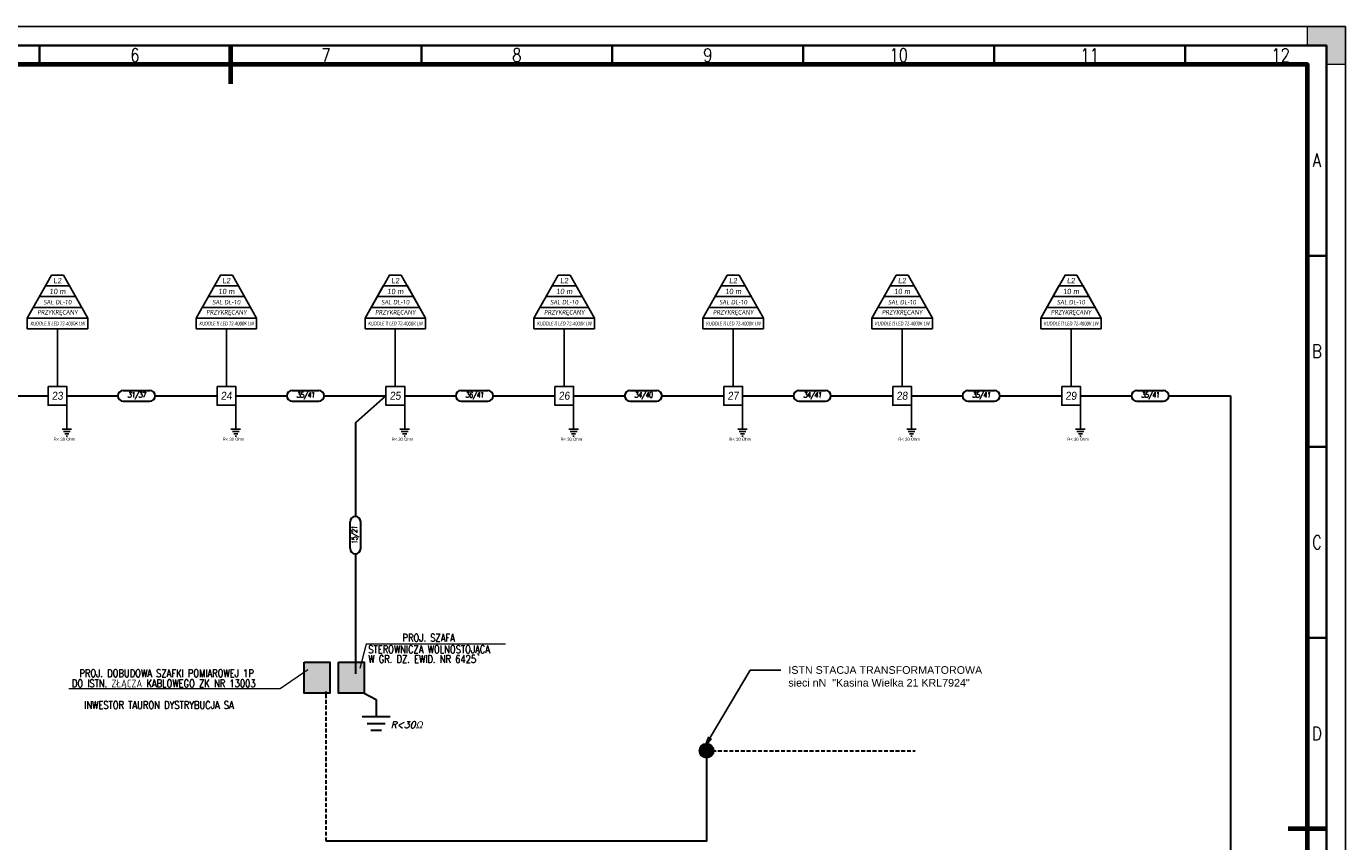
# Model space of a CAD drawing. Header units: metres. Extents: x 7168 to 12828, y 1523 to 3619.
# Tile 9 of 133: x 8465 to 8810, y 2247 to 2460. Entities that reach past the tile are written whole.
import ezdxf
from ezdxf import colors
from ezdxf.entities.mleader import LeaderData, LeaderLine
from ezdxf.enums import TextEntityAlignment as Align
from ezdxf.math import Vec2, Vec3

# ---------------------------------------------------------------- set-up
doc = ezdxf.new("R2010")
doc.units = ezdxf.units.M
doc.linetypes.add('DASHEDX2', pattern=[1.5, 1, -0.5])
for name, color, linetype in [('!_Rysunek', 4, 'Continuous'), ('AL 4x25', 250, 'Continuous'), ('EE_UZAB_SYM', 3, 'Continuous')]:
    doc.layers.add(name, color=color, linetype=linetype)
for name, color, linetype, lineweight in [('219-Linia granicy', 7, 'Continuous', 0), ('CP_FRAME', 217, 'Continuous', 70), ('CP_FRCENTR', 217, 'Continuous', 70), ('CP_FRMARK', 253, 'Continuous', 15), ('CP_FRREF', 251, 'Continuous', 35), ('CP_LINENORM', 251, 'Continuous', 25), ('CP_TEXTNORM', 53, 'Continuous', 25), ('el1', 1, 'Continuous', 35), ('proj. słupy', 1, 'Continuous', 30), ('słupy', 250, 'Continuous', 25)]:
    doc.layers.add(name, color=color, linetype=linetype, lineweight=lineweight)
doc.layers.add('schem', color=7, linetype='Continuous', lineweight=30, true_color=0x000000)
doc.styles.add('0STANDARD', font='simplex.shx', dxfattribs={"width": 0.9, "oblique": 5})
doc.styles.add('CP_TXTCON', font='ROMANS.SHX', dxfattribs={"width": 0.8})
doc.styles.add('SIMPLEX', font='simplex.shx', dxfattribs={"oblique": 15, "height": 6})
doc.styles.get("Standard").update_dxf_attribs({"font": 'arial.ttf'})

# ---------------------------------------------------------------- blocks, each defined once
blk = doc.blocks.new('*U47')
at = {"layer": 'słupy', "true_color": 0xffffff}
h = blk.add_hatch(color=7, dxfattribs=at)
edge = h.paths.add_edge_path()
edge.add_arc((0, 0), 2.46, 0, 360)
edge = h.paths.add_edge_path(flags=16)
edge.add_arc((0, 0), 1.48, 0, 360)
h = blk.add_hatch(color=7, dxfattribs=at)
h.set_gradient(color1=(255, 255, 255), tint=0.41, name='CYLINDER')
edge = h.paths.add_edge_path()
edge.add_arc((0, 0), 1.48, 0, 360)
at = {"layer": 'proj. słupy'}
for radius in [2.46, 1.48]:
    blk.add_circle((0, 0), radius, dxfattribs=at)
at = {"layer": 'słupy'}
blk.add_circle((0, 0), 2.46, dxfattribs=at)
blk = doc.blocks.new('CP_TEXTREFA2')
for p, q in [((-337, 405), (-337, 410)), ((-287, 410), (-287, 405)), ((-237, 405), (-237, 410)), ((-187, 405), (-187, 410)), ((-137, 405), (-137, 410)), ((-87, 405), (-87, 410)), ((-37, 405), (-37, 410)), ((-5, 355), (0, 355)), ((-5, 305), (0, 305)), ((-5, 255), (0, 255)), ((0, 205), (-5, 205))]:
    blk.add_line(p, q)
for points in [[(-574, 410), (-574, 0), (0, 0), (0, 410)], [(-569, 405), (-569, 5), (-5, 5), (-5, 405)]]:
    blk.add_lwpolyline(points, close=True)
at = {"layer": 'CP_TEXTNORM', "linetype": 'ByBlock', "style": 'CP_TXTCON', "width": 0.8}
for s, p in [('6', (-312, 407.5)), ('7', (-262, 407.5)), ('8', (-212, 407.5)), ('9', (-162, 407.5)), ('10', (-112, 407.5)), ('11', (-62, 407.5)), ('12', (-12, 407.5)), ('A', (-2.5, 380)), ('B', (-2.5, 330)), ('C', (-2.5, 280)), ('D', (-2.5, 230))]:
    blk.add_text(s, height=3.5, dxfattribs=at).set_placement(p, align=Align.MIDDLE)
blk = doc.blocks.new('2d_iso_5457_a2_zp5y')
at = {"layer": 'CP_FRMARK'}
blk.add_hatch(color=256, dxfattribs=at).paths.add_polyline_path([(589, 415), (589, 410), (594, 410), (594, 420), (584, 420), (584, 415)])
blk.add_lwpolyline([(20, 410), (20, 10), (584, 10), (584, 410)], close=True)
at = {"layer": 'CP_FRCENTR'}
for p, q in [((302, 415), (302, 405)), ((589, 210), (579, 210))]:
    blk.add_line(p, q, dxfattribs=at)
at = {"layer": 'CP_FRMARK'}
for p, q in [((584, 415), (584, 420)), ((584, 420), (594, 420)), ((594, 420), (594, 410)), ((589, 415), (584, 415)), ((589, 410), (589, 415)), ((594, 410), (589, 410))]:
    blk.add_line(p, q, dxfattribs=at)
at = {"layer": 'CP_LINENORM'}
blk.add_lwpolyline([(594, 420), (594, 0), (0, 0), (0, 420)], close=True, dxfattribs=at)
at = {"layer": 'CP_FRREF'}
blk.add_blockref('CP_TEXTREFA2', (589, 5), dxfattribs=at)

msp = doc.modelspace()

# ---------------------------------------------------------------- hatches: boundary and pattern name
at = {"layer": '219-Linia granicy', "linetype": 'DASHEDX2', "lineweight": 0}
msp.add_hatch(color=7, dxfattribs=at).paths.add_polyline_path([(8544.36, 2294.154), (8537.614, 2294.154), (8537.614, 2286.025), (8544.36, 2286.025)])
at = {"layer": 'schem', "linetype": 'Continuous'}
h = msp.add_hatch(color=1, dxfattribs=at)
h.set_gradient(color1=(255, 0, 0), color2=(255, 0, 0))
h.paths.add_polyline_path([(8553.312, 2294.149), (8546.566, 2294.149), (8546.566, 2286.019), (8553.312, 2286.019)])

# ---------------------------------------------------------------- linework, layer by layer
at = {"layer": '!_Rysunek', "color": 6}
for p, q in [((8471.447, 2395.373), (8465.088, 2384.173)), ((8471.417, 2395.373), (8474.567, 2395.373)), ((8474.567, 2395.373), (8480.927, 2384.173)), ((8515.678, 2395.373), (8509.319, 2384.173)), ((8515.649, 2395.373), (8518.799, 2395.373)), ((8518.799, 2395.373), (8525.158, 2384.173)), ((8559.909, 2395.373), (8553.55, 2384.173)), ((8559.88, 2395.373), (8563.03, 2395.373)), ((8563.03, 2395.373), (8569.389, 2384.173)), ((8604.141, 2395.373), (8597.781, 2384.173)), ((8604.111, 2395.373), (8607.261, 2395.373)), ((8607.261, 2395.373), (8613.62, 2384.173)), ((8648.372, 2395.373), (8642.012, 2384.173)), ((8648.342, 2395.373), (8651.492, 2395.373)), ((8651.492, 2395.373), (8657.851, 2384.173)), ((8692.603, 2395.373), (8686.244, 2384.173)), ((8692.573, 2395.373), (8695.723, 2395.373)), ((8695.723, 2395.373), (8702.083, 2384.173)), ((8736.834, 2395.373), (8730.475, 2384.173)), ((8736.804, 2395.373), (8739.954, 2395.373)), ((8739.954, 2395.373), (8746.314, 2384.173)), ((8469.857, 2392.573), (8465.088, 2384.173)), ((8469.857, 2392.573), (8476.157, 2392.573)), ((8476.157, 2392.573), (8480.927, 2384.173)), ((8514.088, 2392.573), (8509.319, 2384.173)), ((8514.088, 2392.573), (8520.388, 2392.573)), ((8520.388, 2392.573), (8525.158, 2384.173)), ((8558.32, 2392.573), (8553.55, 2384.173)), ((8558.32, 2392.573), (8564.62, 2392.573)), ((8564.62, 2392.573), (8569.389, 2384.173)), ((8602.551, 2392.573), (8597.781, 2384.173)), ((8602.551, 2392.573), (8608.851, 2392.573)), ((8608.851, 2392.573), (8613.62, 2384.173)), ((8646.782, 2392.573), (8642.012, 2384.173)), ((8646.782, 2392.573), (8653.082, 2392.573)), ((8653.082, 2392.573), (8657.851, 2384.173)), ((8691.013, 2392.573), (8686.244, 2384.173)), ((8691.013, 2392.573), (8697.313, 2392.573)), ((8697.313, 2392.573), (8702.083, 2384.173)), ((8735.244, 2392.573), (8730.475, 2384.173)), ((8735.244, 2392.573), (8741.544, 2392.573)), ((8741.544, 2392.573), (8746.314, 2384.173)), ((8466.678, 2386.973), (8479.337, 2386.973)), ((8468.267, 2389.773), (8477.747, 2389.773)), ((8510.909, 2386.973), (8523.568, 2386.973)), ((8512.499, 2389.773), (8521.978, 2389.773)), ((8555.14, 2386.973), (8567.799, 2386.973)), ((8556.73, 2389.773), (8566.209, 2389.773)), ((8599.371, 2386.973), (8612.03, 2386.973)), ((8600.961, 2389.773), (8610.441, 2389.773)), ((8643.602, 2386.973), (8656.262, 2386.973)), ((8645.192, 2389.773), (8654.672, 2389.773)), ((8687.833, 2386.973), (8700.493, 2386.973)), ((8689.423, 2389.773), (8698.903, 2389.773)), ((8732.065, 2386.973), (8744.724, 2386.973)), ((8733.654, 2389.773), (8743.134, 2389.773)), ((8465.088, 2384.173), (8480.927, 2384.173)), ((8465.088, 2384.173), (8465.088, 2381.373)), ((8480.927, 2384.173), (8480.927, 2381.373)), ((8509.319, 2384.173), (8525.158, 2384.173)), ((8509.319, 2384.173), (8509.319, 2381.373)), ((8525.158, 2384.173), (8525.158, 2381.373)), ((8553.55, 2384.173), (8569.389, 2384.173)), ((8553.55, 2384.173), (8553.55, 2381.373)), ((8569.389, 2384.173), (8569.389, 2381.373)), ((8597.781, 2384.173), (8613.62, 2384.173)), ((8597.781, 2384.173), (8597.781, 2381.373)), ((8613.62, 2384.173), (8613.62, 2381.373)), ((8642.012, 2384.173), (8657.851, 2384.173)), ((8642.012, 2384.173), (8642.012, 2381.373)), ((8657.851, 2384.173), (8657.851, 2381.373)), ((8686.244, 2384.173), (8702.083, 2384.173)), ((8686.244, 2384.173), (8686.244, 2381.373)), ((8702.083, 2384.173), (8702.083, 2381.373)), ((8730.475, 2384.173), (8746.314, 2384.173)), ((8730.475, 2384.173), (8730.475, 2381.373)), ((8746.314, 2384.173), (8746.314, 2381.373)), ((8465.088, 2381.373), (8480.927, 2381.373)), ((8473.007, 2381.373), (8473.007, 2366.273)), ((8509.319, 2381.373), (8525.158, 2381.373)), ((8517.238, 2381.373), (8517.238, 2366.273)), ((8553.55, 2381.373), (8569.389, 2381.373)), ((8561.47, 2381.373), (8561.47, 2366.273)), ((8597.781, 2381.373), (8613.62, 2381.373)), ((8605.701, 2381.373), (8605.701, 2366.273)), ((8642.012, 2381.373), (8657.851, 2381.373)), ((8649.932, 2381.373), (8649.932, 2366.273)), ((8686.244, 2381.373), (8702.083, 2381.373)), ((8694.163, 2381.373), (8694.163, 2366.273)), ((8730.475, 2381.373), (8746.314, 2381.373)), ((8738.394, 2381.373), (8738.394, 2366.273))]:
    msp.add_line(p, q, dxfattribs=at)
at = {"layer": '!_Rysunek', "color": 6, "lineweight": 30}
for p, q in [((8454.384, 2363.823), (8470.557, 2363.823)), ((8475.457, 2363.823), (8488.816, 2363.823)), ((8490.216, 2365.223), (8497.216, 2365.223)), ((8498.616, 2363.823), (8514.788, 2363.823)), ((8519.688, 2363.823), (8533.047, 2363.823)), ((8534.447, 2365.223), (8541.447, 2365.223)), ((8542.847, 2363.823), (8559.02, 2363.823)), ((8563.92, 2363.823), (8577.278, 2363.823)), ((8578.678, 2365.223), (8585.678, 2365.223)), ((8587.078, 2363.823), (8603.251, 2363.823)), ((8608.151, 2363.823), (8621.509, 2363.823)), ((8622.909, 2365.223), (8629.909, 2365.223)), ((8631.309, 2363.823), (8647.482, 2363.823)), ((8652.382, 2363.823), (8665.74, 2363.823)), ((8667.14, 2365.223), (8674.14, 2365.223)), ((8675.54, 2363.823), (8691.713, 2363.823)), ((8696.613, 2363.823), (8709.971, 2363.823)), ((8711.371, 2365.223), (8718.371, 2365.223)), ((8719.771, 2363.823), (8735.944, 2363.823)), ((8740.844, 2363.823), (8754.203, 2363.823)), ((8755.603, 2365.223), (8762.603, 2365.223)), ((8764.003, 2363.823), (8780.175, 2363.823)), ((8490.216, 2362.423), (8497.216, 2362.423)), ((8534.447, 2362.423), (8541.447, 2362.423)), ((8578.678, 2362.423), (8585.678, 2362.423)), ((8622.909, 2362.423), (8629.909, 2362.423)), ((8667.14, 2362.423), (8674.14, 2362.423)), ((8711.371, 2362.423), (8718.371, 2362.423)), ((8755.603, 2362.423), (8762.603, 2362.423)), ((8549.617, 2323.861), (8549.617, 2330.861)), ((8552.417, 2323.861), (8552.417, 2330.861)), ((8551.017, 2322.461), (8551.017, 2291.085))]:
    msp.add_line(p, q, dxfattribs=at)
at = {"layer": '!_Rysunek', "color": 6}
for points in [[(8470.557, 2366.273), (8475.457, 2366.273), (8475.457, 2361.373), (8470.557, 2361.373)], [(8514.788, 2366.273), (8519.688, 2366.273), (8519.688, 2361.373), (8514.788, 2361.373)], [(8559.02, 2366.273), (8563.92, 2366.273), (8563.92, 2361.373), (8559.02, 2361.373)], [(8603.251, 2366.273), (8608.151, 2366.273), (8608.151, 2361.373), (8603.251, 2361.373)], [(8647.482, 2366.273), (8652.382, 2366.273), (8652.382, 2361.373), (8647.482, 2361.373)], [(8691.713, 2366.273), (8696.613, 2366.273), (8696.613, 2361.373), (8691.713, 2361.373)], [(8735.944, 2366.273), (8740.844, 2366.273), (8740.844, 2361.373), (8735.944, 2361.373)]]:
    msp.add_lwpolyline(points, close=True, dxfattribs=at)
at = {"layer": '!_Rysunek', "color": 6, "lineweight": 30}
for points in [[(8780.175, 2363.823), (8780.175, 2162.139), (8288.83, 2162.139), (8288.83, 2182.888), (8313.919, 2182.818)], [(8559.02, 2363.823), (8551.017, 2356.715), (8551.017, 2332.261)]]:
    msp.add_lwpolyline(points, dxfattribs=at)
for centre, start, end in [((8490.216, 2363.823), 90, 270), ((8497.216, 2363.823), 270, 90), ((8534.447, 2363.823), 90, 270), ((8541.447, 2363.823), 270, 90), ((8578.678, 2363.823), 90, 270), ((8585.678, 2363.823), 270, 90), ((8622.909, 2363.823), 90, 270), ((8629.909, 2363.823), 270, 90), ((8667.14, 2363.823), 90, 270), ((8674.14, 2363.823), 270, 90), ((8711.371, 2363.823), 90, 270), ((8718.371, 2363.823), 270, 90), ((8755.603, 2363.823), 90, 270), ((8762.603, 2363.823), 270, 90), ((8551.017, 2330.861), 0, 180), ((8551.017, 2323.861), 180, 0)]:
    msp.add_arc(centre, 1.4, start, end, dxfattribs=at)
at = {"color": 6, "lineweight": -3}
for p, q in [((8475.457, 2355.128), (8475.457, 2358.543)), ((8519.688, 2355.128), (8519.688, 2358.543)), ((8563.92, 2355.128), (8563.92, 2358.543)), ((8608.151, 2355.128), (8608.151, 2358.543)), ((8652.382, 2355.128), (8652.382, 2358.543)), ((8696.613, 2355.128), (8696.613, 2358.543)), ((8740.844, 2355.128), (8740.844, 2358.543)), ((8476.711, 2355.128), (8474.203, 2355.128)), ((8476.35, 2354.501), (8474.565, 2354.501)), ((8475.988, 2353.875), (8474.927, 2353.875)), ((8475.626, 2353.248), (8475.289, 2353.248)), ((8520.943, 2355.128), (8518.434, 2355.128)), ((8520.581, 2354.501), (8518.796, 2354.501)), ((8520.219, 2353.875), (8519.158, 2353.875)), ((8519.857, 2353.248), (8519.52, 2353.248)), ((8565.174, 2355.128), (8562.665, 2355.128)), ((8564.812, 2354.501), (8563.027, 2354.501)), ((8564.45, 2353.875), (8563.389, 2353.875)), ((8564.088, 2353.248), (8563.751, 2353.248)), ((8609.405, 2355.128), (8606.897, 2355.128)), ((8609.043, 2354.501), (8607.258, 2354.501)), ((8608.681, 2353.875), (8607.62, 2353.875)), ((8608.319, 2353.248), (8607.982, 2353.248)), ((8653.636, 2355.128), (8651.128, 2355.128)), ((8653.274, 2354.501), (8651.49, 2354.501)), ((8652.912, 2353.875), (8651.851, 2353.875)), ((8652.551, 2353.248), (8652.213, 2353.248)), ((8697.867, 2355.128), (8695.359, 2355.128)), ((8697.505, 2354.501), (8695.721, 2354.501)), ((8697.144, 2353.875), (8696.083, 2353.875)), ((8696.782, 2353.248), (8696.444, 2353.248)), ((8742.098, 2355.128), (8739.59, 2355.128)), ((8741.737, 2354.501), (8739.952, 2354.501)), ((8741.375, 2353.875), (8740.314, 2353.875)), ((8741.013, 2353.248), (8740.676, 2353.248))]:
    msp.add_line(p, q, dxfattribs=at)
at = {"color": 0, "linetype": 'Continuous', "lineweight": 0}
for p, q in [((8553.862, 2298.833, 148.85), (8552.19, 2292.446, 148.85)), ((8538.532, 2292.105, 44253.356), (8531.349, 2287.16, 44253.356))]:
    msp.add_line(p, q, dxfattribs=at)
at = {"color": 0, "linetype": 'Continuous', "lineweight": 20}
for p, q in [((8590.309, 2298.833, 876.441), (8553.862, 2298.833, 148.85)), ((8531.349, 2287.16, 44253.356), (8476.014, 2287.16, 44253.356))]:
    msp.add_line(p, q, dxfattribs=at)
at = {"color": 5, "linetype": 'DASHEDX2', "lineweight": 30}
msp.add_line((8642.955, 2270.947), (8697.61, 2270.947), dxfattribs=at)
at = {"lineweight": 30, "ltscale": 100}
msp.add_lwpolyline([(8642.955, 2270.947), (8642.955, 2247.249), (8543.386, 2247.249)], dxfattribs=at)
at = {"layer": '219-Linia granicy', "color": 7, "linetype": 'DASHEDX2', "lineweight": 30}
msp.add_line((8543.386, 2247.249), (8543.346, 2286.454, -384.979), dxfattribs=at)
at = {"layer": 'EE_UZAB_SYM', "color": 6}
for p, q in [((8475.457, 2358.543), (8475.457, 2361.373)), ((8519.688, 2358.543), (8519.688, 2361.373)), ((8563.92, 2358.543), (8563.92, 2361.373)), ((8608.151, 2358.543), (8608.151, 2361.373)), ((8652.382, 2358.543), (8652.382, 2361.373)), ((8696.613, 2358.543), (8696.613, 2361.373)), ((8740.844, 2358.543), (8740.844, 2361.373))]:
    msp.add_line(p, q, dxfattribs=at)
at = {"layer": 'schem', "color": 1, "lineweight": 30}
for p, q in [((8553.312, 2286.019, 148.85), (8556.462, 2284.394, -308023.308)), ((8556.462, 2284.394, -308023.308), (8556.462, 2279.904, -308023.308)), ((8552.77, 2279.904, -308023.308), (8560.154, 2279.904, -308023.308)), ((8554.094, 2278.056, -308023.308), (8558.83, 2278.056, -308023.308)), ((8555.031, 2276.366, -308023.308), (8557.892, 2276.366, -308023.308))]:
    msp.add_line(p, q, dxfattribs=at)
at = {"layer": 'schem', "color": 7, "linetype": 'Continuous'}
for points in [[(8537.561, 2294.149), (8544.306, 2294.149), (8544.306, 2286.019), (8537.561, 2286.019)], [(8537.621, 2294.154), (8544.366, 2294.154), (8544.366, 2286.025), (8537.621, 2286.025)]]:
    msp.add_lwpolyline(points, close=True, dxfattribs=at)
at = {"layer": 'schem', "color": 1, "linetype": 'Continuous', "elevation": 148.85}
msp.add_lwpolyline([(8546.566, 2294.149), (8553.312, 2294.149), (8553.312, 2286.019), (8546.566, 2286.019)], close=True, dxfattribs=at)

# ---------------------------------------------------------------- block references
at = {"layer": 'AL 4x25', "ltscale": 1000, "xscale": 0.7500000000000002, "yscale": 0.7500000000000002, "zscale": 0.7500000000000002}
msp.add_blockref('*U47', (8642.955, 2270.947), dxfattribs=at)
at = {"layer": 'CP_FRAME'}
msp.add_blockref('2d_iso_5457_a2_zp5y', (8216.29, 2040.487), dxfattribs=at)

# ---------------------------------------------------------------- texts
at = {"layer": '!_Rysunek', "color": 6, "attachment_point": 5, "style": '0STANDARD'}
for s, insert, char_height, width in [('{\\fArial|b0|i0|c238|p34;L2}', (8473.007, 2393.973), 1.4, 15.83884), ('{\\fArial|b0|i0|c238|p34;L2}', (8517.238, 2393.973), 1.4, 15.83884), ('{\\fArial|b0|i0|c238|p34;L2}', (8561.47, 2393.973), 1.4, 15.83884), ('{\\fArial|b0|i0|c238|p34;L2}', (8605.701, 2393.973), 1.4, 15.83884), ('{\\fArial|b0|i0|c238|p34;L2}', (8649.932, 2393.973), 1.4, 15.83884), ('{\\fArial|b0|i0|c238|p34;L2}', (8694.163, 2393.973), 1.4, 15.83884), ('{\\fArial|b0|i0|c238|p34;L2}', (8738.394, 2393.973), 1.4, 15.83884), ('{\\fArial|b0|i0|c238|p34;10 m}', (8473.032, 2391.119), 1.4, 15.83884), ('{\\fArial|b0|i0|c238|p34;10 m}', (8517.263, 2391.119), 1.4, 15.83884), ('{\\fArial|b0|i0|c238|p34;10 m}', (8561.494, 2391.119), 1.4, 15.83884), ('{\\fArial|b0|i0|c238|p34;10 m}', (8605.726, 2391.119), 1.4, 15.83884), ('{\\fArial|b0|i0|c238|p34;10 m}', (8649.957, 2391.119), 1.4, 15.83884), ('{\\fArial|b0|i0|c238|p34;10 m}', (8694.188, 2391.119), 1.4, 15.83884), ('{\\fArial|b0|i0|c238|p34;10 m}', (8738.419, 2391.119), 1.4, 15.83884), ('{\\FRoboto-Light|c238;SAL DL-10\\fArial|b1|i0|c0|p32; }', (8473.032, 2388.319), 1.1855, 15.83884), ('{\\FRoboto-Light|c238;SAL DL-10\\fArial|b1|i0|c0|p32; }', (8517.263, 2388.319), 1.1855, 15.83884), ('{\\FRoboto-Light|c238;SAL DL-10\\fArial|b1|i0|c0|p32; }', (8561.494, 2388.319), 1.1855, 15.83884), ('{\\FRoboto-Light|c238;SAL DL-10\\fArial|b1|i0|c0|p32; }', (8605.726, 2388.319), 1.1855, 15.83884), ('{\\FRoboto-Light|c238;SAL DL-10\\fArial|b1|i0|c0|p32; }', (8649.957, 2388.319), 1.1855, 15.83884), ('{\\FRoboto-Light|c238;SAL DL-10\\fArial|b1|i0|c0|p32; }', (8694.188, 2388.319), 1.1855, 15.83884), ('{\\FRoboto-Light|c238;SAL DL-10\\fArial|b1|i0|c0|p32; }', (8738.419, 2388.319), 1.1855, 15.83884), ('{\\fRoboto|b0|i0|c238|p2;PRZYKRĘCANY}', (8473.032, 2385.509), 1.1855, 15.83884), ('{\\fRoboto|b0|i0|c238|p2;PRZYKRĘCANY}', (8517.263, 2385.509), 1.1855, 15.83884), ('{\\fRoboto|b0|i0|c238|p2;PRZYKRĘCANY}', (8561.494, 2385.509), 1.1855, 15.83884), ('{\\fRoboto|b0|i0|c238|p2;PRZYKRĘCANY}', (8605.726, 2385.509), 1.1855, 15.83884), ('{\\fRoboto|b0|i0|c238|p2;PRZYKRĘCANY}', (8649.957, 2385.509), 1.1855, 15.83884), ('{\\fRoboto|b0|i0|c238|p2;PRZYKRĘCANY}', (8694.188, 2385.509), 1.1855, 15.83884), ('{\\fRoboto|b0|i0|c238|p2;PRZYKRĘCANY}', (8738.419, 2385.509), 1.1855, 15.83884), ('{\\T0.95;\\W0.7;\\FRoboto-Light|c238;\\H0.717949x;KUDDLE II LED 72-4000K LW}', (8473.032, 2382.719), 1.4, 18.2966), ('{\\T0.95;\\W0.7;\\FRoboto-Light|c238;\\H0.717949x;KUDDLE II LED 72-4000K LW}', (8517.263, 2382.719), 1.4, 18.2966), ('{\\T0.95;\\W0.7;\\FRoboto-Light|c238;\\H0.717949x;KUDDLE II LED 72-4000K LW}', (8561.494, 2382.719), 1.4, 18.2966), ('{\\T0.95;\\W0.7;\\FRoboto-Light|c238;\\H0.717949x;KUDDLE II LED 72-4000K LW}', (8605.726, 2382.719), 1.4, 18.2966), ('{\\T0.95;\\W0.7;\\FRoboto-Light|c238;\\H0.717949x;KUDDLE II LED 72-4000K LW}', (8649.957, 2382.719), 1.4, 18.2966), ('{\\T0.95;\\W0.7;\\FRoboto-Light|c238;\\H0.717949x;KUDDLE II LED 72-4000K LW}', (8694.188, 2382.719), 1.4, 18.2966), ('{\\T0.95;\\W0.7;\\FRoboto-Light|c238;\\H0.717949x;KUDDLE II LED 72-4000K LW}', (8738.419, 2382.719), 1.4, 18.2966), ('{\\fArial|b0|i0|c238|p34;23}', (8473.007, 2363.823), 2.1, 6.3), ('{\\fArial|b0|i0|c238|p34;24}', (8517.238, 2363.823), 2.1, 6.3), ('{\\fArial|b0|i0|c238|p34;25}', (8561.47, 2363.823), 2.1, 6.3), ('{\\fArial|b0|i0|c238|p34;26}', (8605.701, 2363.823), 2.1, 6.3), ('{\\fArial|b0|i0|c238|p34;27}', (8649.932, 2363.823), 2.1, 6.3), ('{\\fArial|b0|i0|c238|p34;28}', (8694.163, 2363.823), 2.1, 6.3), ('{\\fArial|b0|i0|c238|p34;29}', (8738.394, 2363.823), 2.1, 6.3)]:
    msp.add_mtext(s, dxfattribs=dict(at, insert=insert, char_height=char_height, width=width))
at = {"layer": '!_Rysunek', "color": 6, "lineweight": -3, "char_height": 1.4, "width": 8.29713, "attachment_point": 5, "style": '0STANDARD'}
for s, insert in [('{\\T0.8;31/37}', (8493.716, 2363.823)), ('{\\T0.8;35/41}', (8537.947, 2363.823)), ('{\\T0.8;36/41}', (8582.178, 2363.823)), ('{\\T0.8;34/40}', (8626.409, 2363.823)), ('{\\T0.8;34/41}', (8670.64, 2363.823)), ('{\\T0.8;35/41}', (8714.871, 2363.823)), ('{\\T0.8;35/41}', (8759.103, 2363.823))]:
    msp.add_mtext(s, dxfattribs=dict(at, insert=insert))
at = {"layer": '!_Rysunek', "color": 6, "lineweight": -3, "insert": (8551.017, 2327.361), "char_height": 1.4, "width": 8.29713, "attachment_point": 5, "rotation": 90, "style": '0STANDARD'}
msp.add_mtext('{\\T0.8;15/21}', dxfattribs=at)
at = {"color": 6, "lineweight": -3}
for p in [(8472.032, 2352.063), (8516.263, 2352.063), (8560.494, 2352.063), (8604.725, 2352.063), (8648.956, 2352.063), (8693.188, 2352.063), (8737.419, 2352.063)]:
    msp.add_text('R< 30 Ohm', height=0.7875, dxfattribs=at).set_placement(p)
at = {"layer": 'el1', "color": 7, "lineweight": 20, "insert": (8560.213, 2278.64, -286616.574), "char_height": 1.8, "width": 29.08837, "attachment_point": 1, "style": 'SIMPLEX'}
msp.add_mtext('R<30Ω', dxfattribs=at)
at = {"layer": 'schem', "color": 0, "linetype": 'Continuous', "lineweight": 20, "style": 'SIMPLEX', "width": 0.8}
for s, p in [('PROJ. SZAFA', (8563.351, 2299.504, 539.324)), ('STEROWNICZA WOLNOSTOJĄCA', (8554.375, 2296.501, 539.324)), ('W GR. DZ. EWID. NR 6425', (8554.375, 2293.937, 539.324)), ('PROJ. DOBUDOWA SZAFKI POMIAROWEJ 1P', (8478.753, 2290.235, -2644.297)), ('DO ISTN. ZŁĄCZA KABLOWEGO ZK NR 13003', (8476.777, 2287.559, -2644.297)), (' INWESTOR TAURON DYSTRYBUCJA SA', (8478.913, 2281.899, -2644.297))]:
    msp.add_text(s, height=2, dxfattribs=at).set_placement(p)

# ---------------------------------------------------------------- leaders
at = {"color": 5}
ml = msp.add_multileader_mtext('Standard', dxfattribs=at)
ml.set_content('ISTN STACJA TRANSFORMATOROWA\\Psieci nN  "Kasina Wielka 21 KRL7924"', color=5)
ml.set_leader_properties()
ml.build(insert=Vec2(0, 0))
ctx = ml.context
ctx.base_point, ctx.char_height, ctx.plane_origin = Vec3(8662.383, 2292.041), 2, Vec3(8641.847, 2270.947)
notes = []
notes.append((ctx, [(0, (1, 1, 0), (8654.383, 2292.041), (1, 0), 8, [(0, [(8641.847, 2270.947)], 0, [])])]))
ctx.mtext.insert, ctx.mtext.flow_direction = Vec3(8664.383, 2293.076), 5
for ctx, leaders in notes:
    for number, flags, end, landing, length, lines in leaders:
        leader = LeaderData()
        leader.index, (leader.has_last_leader_line, leader.has_dogleg_vector, leader.attachment_direction) = number, flags
        leader.last_leader_point, leader.dogleg_vector, leader.dogleg_length = Vec3(end), Vec3(landing), length
        for number, points, colour, breaks in lines:
            line = LeaderLine()
            line.index, line.vertices, line.color, line.breaks = number, Vec3.list(points), colors.encode_raw_color(colour), breaks
            leader.lines.append(line)
        ctx.leaders.append(leader)

doc.saveas('drawing.dxf')
